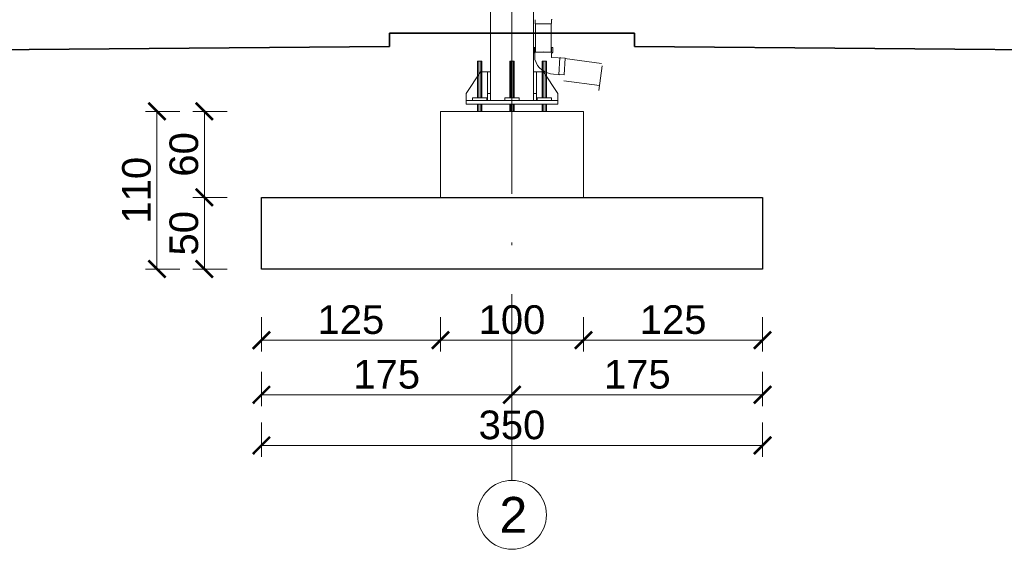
# Model space of a CAD drawing. Extents: x 256490 to 7565828, y -103950 to 5881792.
# Tile 92 of 99: x 271368 to 278243, y 18230 to 21924. Entities that reach past the tile are written whole.
import ezdxf

# ---------------------------------------------------------------- set-up
doc = ezdxf.new("R2010")
doc.units = 0
doc.header["$MEASUREMENT"] = 0
doc.linetypes.add('DASHDOT', pattern=[20, 13, -3.4, 0.2, -3.4])
doc.layers.add('100_rzut_okna', color=1, linetype='Continuous')
doc.layers.add('OSIE - OPIS', color=7, linetype='Continuous')
for name, color, linetype, lineweight in [('CZ-CI', 142, 'Continuous', 9), ('CZ-GR', 14, 'Continuous', 30), ('elementy wyposażenia', 95, 'Continuous', 15), ('gruby', 7, 'Continuous', 35), ('linii', 7, 'Continuous', 15), ('OSIE', 7, 'Continuous', 5)]:
    doc.layers.add(name, color=color, linetype=linetype, lineweight=lineweight)
doc.layers.add('wymiary', color=7, linetype='Continuous', lineweight=5, true_color=0x7f7f7f)
doc.styles.add('ARIAL', font='arial.ttf')
doc.dimstyles.new('mosstowy 1-100', dxfattribs={"dimscale": 20, "dimtxt": 10, "dimasz": 6, "dimexe": 4, "dimexo": 4, "dimgap": 2, "dimtad": 1, "dimdec": 0, "dimlfac": 0.1, "dimtxsty": 'ARIAL', "dimblk": 'ARCHTICK', "dimcen": 4, "dimclrd": 256, "dimclre": 256, "dimclrt": 7, "dimadec": 0, "dimazin": 0, "dimtfac": 1, "dimtdec": 0, "dimtmove": 1, "dimatfit": 3, "dimfxl": 8, "dimfxlon": 1, "dimlwd": -1, "dimlwe": 9, "dimarcsym": 0})

# ---------------------------------------------------------------- blocks, each defined once
blk = doc.blocks.new('FGDFGDFGDF')
at = {"layer": 'CZ-CI', "linetype": 'Continuous'}
for p, q in [((310576.8, 19100), (310576.8, 24029.2)), ((310876.8, 19100), (310876.8, 24029.2)), ((310516.8, 19176), (310486.8, 19176)), ((310486.8, 18920), (310486.8, 19176)), ((310494.3, 18920), (310494.3, 19176)), ((310509.3, 18920), (310509.3, 19176)), ((310516.8, 18920), (310516.8, 19176)), ((310741.8, 19176), (310711.8, 19176)), ((310711.8, 18920), (310711.8, 19176)), ((310719.3, 18920), (310719.3, 19176)), ((310734.3, 18920), (310734.3, 19176)), ((310741.8, 18920), (310741.8, 19176)), ((310966.8, 19176), (310936.8, 19176)), ((310936.8, 18920), (310936.8, 19176)), ((310944.3, 18920), (310944.3, 19176)), ((310959.3, 18920), (310959.3, 19176)), ((310966.8, 18920), (310966.8, 19176)), ((310406.8, 18950), (310506.8, 19100)), ((310506.8, 19100), (310556.8, 19100)), ((310576.8, 19100), (310556.8, 19100)), ((310556.8, 19100), (310556.8, 18900)), ((310576.8, 18900), (310576.8, 19100)), ((310896.8, 19100), (310876.8, 19100)), ((310876.8, 19100), (310876.8, 18900)), ((310896.8, 18900), (310896.8, 19100)), ((310946.8, 19100), (310896.8, 19100)), ((311046.8, 18950), (310946.8, 19100)), ((310406.8, 18900), (310406.8, 18950)), ((310551.8, 18920), (310451.8, 18920)), ((310451.8, 18920), (310451.8, 18900)), ((310551.8, 18915), (310556.8, 18920)), ((310551.8, 18900), (310551.8, 18920)), ((310556.8, 18950), (310576.8, 18950)), ((310776.8, 18920), (310676.8, 18920)), ((310676.8, 18920), (310676.8, 18900)), ((310776.8, 18900), (310776.8, 18920)), ((310876.8, 18950), (310896.8, 18950)), ((310896.8, 18920), (310901.8, 18915)), ((311001.8, 18920), (310901.8, 18920)), ((310901.8, 18920), (310901.8, 18900)), ((311001.8, 18900), (311001.8, 18920)), ((311046.8, 18900), (311046.8, 18950)), ((311046.8, 18900), (310406.8, 18900)), ((310406.8, 18900), (310406.8, 18875)), ((310406.8, 18875), (311046.8, 18875)), ((310486.8, 18825), (310486.8, 18875)), ((310494.3, 18825), (310494.3, 18875)), ((310509.3, 18825), (310509.3, 18875)), ((310516.8, 18825), (310516.8, 18875)), ((310711.8, 18825), (310711.8, 18875)), ((310719.3, 18825), (310719.3, 18875)), ((310734.3, 18825), (310734.3, 18875)), ((310741.8, 18825), (310741.8, 18875)), ((310936.8, 18825), (310936.8, 18875)), ((310944.3, 18825), (310944.3, 18875)), ((310959.3, 18825), (310959.3, 18875)), ((310966.8, 18825), (310966.8, 18875)), ((311046.8, 18875), (311046.8, 18900)), ((311226.8, 18825), (310226.8, 18825)), ((310226.8, 18825), (310226.8, 18225)), ((311226.8, 18225), (311226.8, 18825))]:
    blk.add_line(p, q, dxfattribs=at)
at = {"layer": 'CZ-GR', "linetype": 'Continuous'}
for p, q in [((308976.8, 18225), (311226.8, 18225)), ((308976.8, 17725), (308976.8, 18225)), ((311226.8, 18225), (312476.8, 18225)), ((312476.8, 18225), (312476.8, 17725)), ((312476.8, 17725), (308976.8, 17725))]:
    blk.add_line(p, q, dxfattribs=at)
blk = doc.blocks.new('_ArchTick')
at = {"layer": '100_rzut_okna', "color": 0, "linetype": 'Continuous', "const_width": 0.15}
blk.add_lwpolyline([(-0.5, -0.5), (0.5, 0.5)], dxfattribs=at)
blk = doc.blocks.new('*D1663')
at = {"layer": 'Defpoints', "color": 0}
for p in [(274805.4, 20134.6), (273055.4, 20053.5), (274805.4, 19307.9)]:
    blk.add_point(p, dxfattribs=at)
at = {"layer": 'wymiary', "lineweight": 9}
for p, q in [((273055.4, 19467.9), (273055.4, 19227.9)), ((274805.4, 19467.9), (274805.4, 19227.9))]:
    blk.add_line(p, q, dxfattribs=at)
at = {"layer": 'wymiary'}
blk.add_line((273055.4, 19307.9), (274805.4, 19307.9), dxfattribs=at)
at = {"layer": 'wymiary', "xscale": 120, "yscale": 120, "zscale": 120, "rotation": 180}
blk.add_blockref('_ArchTick', (273055.4, 19307.9), dxfattribs=at)
at = {"layer": 'wymiary', "xscale": 120, "yscale": 120, "zscale": 120}
blk.add_blockref('_ArchTick', (274805.4, 19307.9), dxfattribs=at)
at = {"layer": 'wymiary', "color": 7, "insert": (273930.4, 19450), "char_height": 200, "attachment_point": 5, "style": 'ARIAL'}
blk.add_mtext('175', dxfattribs=at)
blk = doc.blocks.new('*D1664')
at = {"layer": 'Defpoints', "color": 0}
for p in [(274805.4, 20134.6), (276555.4, 20134.6), (276555.4, 19307.9)]:
    blk.add_point(p, dxfattribs=at)
at = {"layer": 'wymiary', "lineweight": 9}
for p, q in [((274805.4, 19467.9), (274805.4, 19227.9)), ((276555.4, 19467.9), (276555.4, 19227.9))]:
    blk.add_line(p, q, dxfattribs=at)
at = {"layer": 'wymiary'}
blk.add_line((274805.4, 19307.9), (276555.4, 19307.9), dxfattribs=at)
at = {"layer": 'wymiary', "xscale": 120, "yscale": 120, "zscale": 120, "rotation": 180}
blk.add_blockref('_ArchTick', (274805.4, 19307.9), dxfattribs=at)
at = {"layer": 'wymiary', "xscale": 120, "yscale": 120, "zscale": 120}
blk.add_blockref('_ArchTick', (276555.4, 19307.9), dxfattribs=at)
at = {"layer": 'wymiary', "color": 7, "insert": (275680.4, 19450), "char_height": 200, "attachment_point": 5, "style": 'ARIAL'}
blk.add_mtext('175', dxfattribs=at)
blk = doc.blocks.new('*D1665')
at = {"layer": 'Defpoints', "color": 0}
for p in [(273055.4, 19953.5), (274305.4, 19953.5), (274305.4, 19688.9)]:
    blk.add_point(p, dxfattribs=at)
at = {"layer": 'wymiary', "lineweight": 9}
for p, q in [((273055.4, 19848.9), (273055.4, 19608.9)), ((274305.4, 19848.9), (274305.4, 19608.9))]:
    blk.add_line(p, q, dxfattribs=at)
at = {"layer": 'wymiary'}
blk.add_line((273055.4, 19688.9), (274305.4, 19688.9), dxfattribs=at)
at = {"layer": 'wymiary', "xscale": 120, "yscale": 120, "zscale": 120, "rotation": 180}
blk.add_blockref('_ArchTick', (273055.4, 19688.9), dxfattribs=at)
at = {"layer": 'wymiary', "xscale": 120, "yscale": 120, "zscale": 120}
blk.add_blockref('_ArchTick', (274305.4, 19688.9), dxfattribs=at)
at = {"layer": 'wymiary', "color": 7, "insert": (273680.4, 19831), "char_height": 200, "attachment_point": 5, "style": 'ARIAL'}
blk.add_mtext('125', dxfattribs=at)
blk = doc.blocks.new('*D1666')
at = {"layer": 'Defpoints', "color": 0}
for p in [(274305.4, 19953.5), (275305.4, 19953.5), (275305.4, 19688.9)]:
    blk.add_point(p, dxfattribs=at)
at = {"layer": 'wymiary', "lineweight": 9}
for p, q in [((274305.4, 19848.9), (274305.4, 19608.9)), ((275305.4, 19848.9), (275305.4, 19608.9))]:
    blk.add_line(p, q, dxfattribs=at)
at = {"layer": 'wymiary'}
blk.add_line((274305.4, 19688.9), (275305.4, 19688.9), dxfattribs=at)
at = {"layer": 'wymiary', "xscale": 120, "yscale": 120, "zscale": 120, "rotation": 180}
blk.add_blockref('_ArchTick', (274305.4, 19688.9), dxfattribs=at)
at = {"layer": 'wymiary', "xscale": 120, "yscale": 120, "zscale": 120}
blk.add_blockref('_ArchTick', (275305.4, 19688.9), dxfattribs=at)
at = {"layer": 'wymiary', "color": 7, "insert": (274805.4, 19831), "char_height": 200, "attachment_point": 5, "style": 'ARIAL'}
blk.add_mtext('100', dxfattribs=at)
blk = doc.blocks.new('*D1667')
at = {"layer": 'Defpoints', "color": 0}
for p in [(276555.4, 20284.6), (275305.4, 19953.5), (276555.4, 19688.9)]:
    blk.add_point(p, dxfattribs=at)
at = {"layer": 'wymiary', "lineweight": 9}
for p, q in [((275305.4, 19848.9), (275305.4, 19608.9)), ((276555.4, 19848.9), (276555.4, 19608.9))]:
    blk.add_line(p, q, dxfattribs=at)
at = {"layer": 'wymiary'}
blk.add_line((275305.4, 19688.9), (276555.4, 19688.9), dxfattribs=at)
at = {"layer": 'wymiary', "xscale": 120, "yscale": 120, "zscale": 120, "rotation": 180}
blk.add_blockref('_ArchTick', (275305.4, 19688.9), dxfattribs=at)
at = {"layer": 'wymiary', "xscale": 120, "yscale": 120, "zscale": 120}
blk.add_blockref('_ArchTick', (276555.4, 19688.9), dxfattribs=at)
at = {"layer": 'wymiary', "color": 7, "insert": (275930.4, 19831), "char_height": 200, "attachment_point": 5, "style": 'ARIAL'}
blk.add_mtext('125', dxfattribs=at)
blk = doc.blocks.new('*D1668')
at = {"layer": 'Defpoints', "color": 0}
for p in [(276555.4, 20134.6), (273055.4, 20053.5), (276555.4, 18954.5)]:
    blk.add_point(p, dxfattribs=at)
at = {"layer": 'wymiary', "lineweight": 9}
for p, q in [((273055.4, 19114.5), (273055.4, 18874.5)), ((276555.4, 19114.5), (276555.4, 18874.5))]:
    blk.add_line(p, q, dxfattribs=at)
at = {"layer": 'wymiary'}
blk.add_line((273055.4, 18954.5), (276555.4, 18954.5), dxfattribs=at)
at = {"layer": 'wymiary', "xscale": 120, "yscale": 120, "zscale": 120, "rotation": 180}
blk.add_blockref('_ArchTick', (273055.4, 18954.5), dxfattribs=at)
at = {"layer": 'wymiary', "xscale": 120, "yscale": 120, "zscale": 120}
blk.add_blockref('_ArchTick', (276555.4, 18954.5), dxfattribs=at)
at = {"layer": 'wymiary', "color": 7, "insert": (274805.4, 19096.7), "char_height": 200, "attachment_point": 5, "style": 'ARIAL'}
blk.add_mtext('350', dxfattribs=at)
blk = doc.blocks.new('*D1669')
at = {"layer": 'Defpoints', "color": 0}
for p in [(273814.4, 21284.6), (272657.3, 20684.6), (273814.4, 20684.6)]:
    blk.add_point(p, dxfattribs=at)
at = {"layer": 'wymiary', "lineweight": 9}
for p, q in [((272817.3, 21284.6), (272577.3, 21284.6)), ((272817.3, 20684.6), (272577.3, 20684.6))]:
    blk.add_line(p, q, dxfattribs=at)
at = {"layer": 'wymiary'}
blk.add_line((272657.3, 21284.6), (272657.3, 20684.6), dxfattribs=at)
at = {"layer": 'wymiary', "xscale": 120, "yscale": 120, "zscale": 120}
for p, rotation in [((272657.3, 21284.6), 90), ((272657.3, 20684.6), 270)]:
    blk.add_blockref('_ArchTick', p, dxfattribs=dict(at, rotation=rotation))
at = {"layer": 'wymiary', "color": 7, "insert": (272515.1, 20984.6), "char_height": 200, "attachment_point": 5, "rotation": 90, "style": 'ARIAL'}
blk.add_mtext('60', dxfattribs=at)
blk = doc.blocks.new('*D1670')
at = {"layer": 'Defpoints', "color": 0}
for p in [(273814.4, 20684.6), (272657.3, 20184.6), (273179.4, 20184.6)]:
    blk.add_point(p, dxfattribs=at)
at = {"layer": 'wymiary', "lineweight": 9}
for p, q in [((272817.3, 20684.6), (272577.3, 20684.6)), ((272817.3, 20184.6), (272577.3, 20184.6))]:
    blk.add_line(p, q, dxfattribs=at)
at = {"layer": 'wymiary'}
blk.add_line((272657.3, 20684.6), (272657.3, 20184.6), dxfattribs=at)
at = {"layer": 'wymiary', "xscale": 120, "yscale": 120, "zscale": 120}
for p, rotation in [((272657.3, 20684.6), 90), ((272657.3, 20184.6), 270)]:
    blk.add_blockref('_ArchTick', p, dxfattribs=dict(at, rotation=rotation))
at = {"layer": 'wymiary', "color": 7, "insert": (272515.1, 20434.6), "char_height": 200, "attachment_point": 5, "rotation": 90, "style": 'ARIAL'}
blk.add_mtext('50', dxfattribs=at)
blk = doc.blocks.new('*D1671')
at = {"layer": 'Defpoints', "color": 0}
for p in [(273814.4, 21284.6), (272326.5, 20184.6), (273179.4, 20184.6)]:
    blk.add_point(p, dxfattribs=at)
at = {"layer": 'wymiary', "lineweight": 9}
for p, q in [((272486.5, 21284.6), (272246.5, 21284.6)), ((272486.5, 20184.6), (272246.5, 20184.6))]:
    blk.add_line(p, q, dxfattribs=at)
at = {"layer": 'wymiary'}
blk.add_line((272326.5, 21284.6), (272326.5, 20184.6), dxfattribs=at)
at = {"layer": 'wymiary', "xscale": 120, "yscale": 120, "zscale": 120}
for p, rotation in [((272326.5, 21284.6), 90), ((272326.5, 20184.6), 270)]:
    blk.add_blockref('_ArchTick', p, dxfattribs=dict(at, rotation=rotation))
at = {"layer": 'wymiary', "color": 7, "insert": (272184.4, 20734.6), "char_height": 200, "attachment_point": 5, "rotation": 90, "style": 'ARIAL'}
blk.add_mtext('110', dxfattribs=at)

msp = doc.modelspace()

# ---------------------------------------------------------------- linework, layer by layer
at = {"layer": 'elementy wyposażenia', "color": 252, "true_color": 0x919191}
for p, q in [((274966.4, 21924.2), (274966.3, 21897.8)), ((274966.3, 21897.8), (274969.3, 21894.3)), ((274969.3, 21894.3), (274969.2, 21818)), ((274969.3, 21895.6), (274969.3, 21895.6)), ((274969.3, 21895.6), (275078.8, 21895.4)), ((275078.8, 21894.1), (275081.7, 21897.6)), ((275081.7, 21897.6), (275081.7, 21924)), ((274969.2, 21818), (274969.1, 21697.7)), ((275023.6, 21702.2), (275023.6, 21702.2)), ((275139.7, 21659.8), (275133.3, 21540.6)), ((275431, 21618.7), (275174, 21653)), ((275411.9, 21431.1), (275434.7, 21602)), ((275168.2, 21499), (275416.6, 21466.1))]:
    msp.add_line(p, q, dxfattribs=at)
at = {"layer": 'elementy wyposażenia'}
msp.add_line((275078.6, 21697.5), (275078.8, 21894.1), dxfattribs=at)
at = {"layer": 'elementy wyposażenia', "color": 252, "true_color": 0x919191, "flags": 128}
msp.add_lwpolyline([(275096.1, 21543.8), (275169.8, 21539.9), (275176, 21656.5), (275081.8, 21660.9), (275081.9, 21689.5), (275090.1, 21697.4), (275090.4, 21731), (275082.1, 21731), (275082, 21697.5), (274965.2, 21697.7), (274965.3, 21731.2), (274957.5, 21731.2), (274957.2, 21697.7), (274964.9, 21689.9), (274964.8, 21645.6)], dxfattribs=at)
at = {"layer": 'elementy wyposażenia', "color": 252, "true_color": 0x919191}
for centre, radius, start, end in [((275073.2, 21930.4), 10.7, 323.1182, 351.28739), ((275137.5, 21649.3), 10.7, 50.1182, 78.28739), ((275103.8, 21689.4), 145.8, 197.50609, 266.96008), ((275132.2, 21551.2), 10.7, 275.553, 303.72218)]:
    msp.add_arc(centre, radius, start, end, dxfattribs=at)
at = {"layer": 'gruby'}
for p, q in [((273950.4, 21829.3, 0), (273950.4, 21737.1, 0)), ((273950.4, 21829.3), (275660.4, 21829.3)), ((275660.4, 21737.1, 0), (275660.4, 21829.3, 0))]:
    msp.add_line(p, q, dxfattribs=at)
at = {"layer": 'gruby', "elevation": 0}
for points in [[(273950.4, 21737.1), (265560.7, 21668.5)], [(275660.4, 21737.1), (284050.5, 21668.5)]]:
    msp.add_lwpolyline(points, dxfattribs=at)
at = {"layer": 'OSIE', "linetype": 'DASHDOT', "ltscale": 100}
msp.add_line((274805.4, 18710.6), (274805.4, 26548.6), dxfattribs=at)
at = {"layer": 'OSIE'}
msp.add_circle((274805.4, 18470.5), 240.1, dxfattribs=at)

# ---------------------------------------------------------------- block references
at = {"layer": 'linii'}
msp.add_blockref('FGDFGDFGDF', (-35921.4, 2459.6), dxfattribs=at)

# ---------------------------------------------------------------- texts
at = {"layer": 'OSIE - OPIS', "style": 'ARIAL'}
msp.add_text('2', height=250, dxfattribs=at).set_placement((274717.9, 18345.5))

# ---------------------------------------------------------------- dimensions: what is measured, and where the dimension line sits
at = {"layer": 'wymiary'}
for base, p1, picture, middle in [((272326.5, 20184.6), (273814.4, 21284.6), '*D1671', (272184.4, 20734.6)), ((272657.3, 20184.6), (273814.4, 20684.6), '*D1670', (272515.1, 20434.6))]:
    dim = msp.add_linear_dim(base=base, p1=p1, p2=(273179.4, 20184.6), angle=90, dimstyle='mosstowy 1-100', dxfattribs=at)
    dim.commit()
    dim.dimension.update_dxf_attribs({"geometry": picture, "text_midpoint": middle})
dim = msp.add_linear_dim(base=(272657.3, 20684.6), p1=(273814.4, 21284.6), p2=(273814.4, 20684.6), angle=90, dimstyle='mosstowy 1-100', dxfattribs=at)
dim.commit()
dim.dimension.update_dxf_attribs({"geometry": '*D1669', "text_midpoint": (272657.3, 20984.6), "dimtype": 160})
for base, p1, p2, picture, middle in [((276555.4, 19688.9), (275305.4, 19953.5), (276555.4, 20284.6), '*D1667', (275930.4, 19831)), ((274805.4, 19307.9), (273055.4, 20053.5), (274805.4, 20134.6), '*D1663', (273930.4, 19450)), ((276555.4, 18954.5), (273055.4, 20053.5), (276555.4, 20134.6), '*D1668', (274805.4, 19096.7)), ((276555.4, 19307.9), (274805.4, 20134.6), (276555.4, 20134.6), '*D1664', (275680.4, 19450)), ((274305.4, 19688.9), (273055.4, 19953.5), (274305.4, 19953.5), '*D1665', (273680.4, 19831)), ((275305.4, 19688.9), (274305.4, 19953.5), (275305.4, 19953.5), '*D1666', (274805.4, 19831))]:
    dim = msp.add_linear_dim(base=base, p1=p1, p2=p2, dimstyle='mosstowy 1-100', dxfattribs=at)
    dim.commit()
    dim.dimension.update_dxf_attribs({"geometry": picture, "text_midpoint": middle})

doc.saveas('drawing.dxf')
